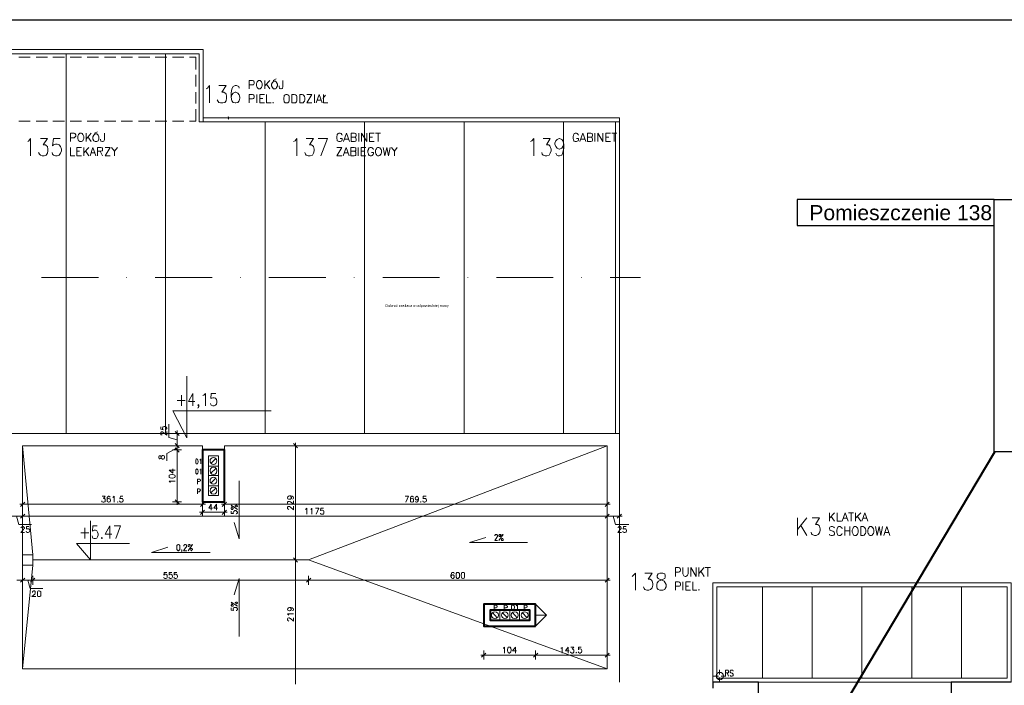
# Model space of a CAD drawing. Header units: millimetres. Extents: x 1 to 17496, y 1 to 30809.
# Tile 97 of 256: x 10120 to 12089, y 14068 to 15398. Entities that reach past the tile are written whole.
import ezdxf

# ---------------------------------------------------------------- set-up
doc = ezdxf.new("R2010")
doc.units = ezdxf.units.MM
for name, color, linetype, lineweight in [('0_Przyz_centrale pielegniarskie', 1, 'Continuous', 40), ('2DE_PLS_PNN', 7, 'Continuous', 35), ('CP_TEXTNORM', 53, 'Continuous', 15)]:
    doc.layers.add(name, color=color, linetype=linetype, lineweight=lineweight)
doc.layers.add('Opisy', color=255, linetype='Continuous')
doc.layers.add('PDF _Geometria', color=7, linetype='Continuous')
doc.styles.add('CP_DESC', font='arial.ttf')

msp = doc.modelspace()

# ---------------------------------------------------------------- linework, layer by layer
at = {"lineweight": -3}
msp.add_lwpolyline([(12069.2, 15038.7), (13415.8, 15038.7), (13415.8, 14534.6), (12069.2, 14534.6)], close=True, dxfattribs=at)
at = {"layer": '0_Przyz_centrale pielegniarskie'}
msp.add_lwpolyline([(11452.1, 13495.6), (12070.2, 14534.5)], dxfattribs=at)
at = {"layer": '2DE_PLS_PNN', "lineweight": -3}
msp.add_lwpolyline([(12069.2, 15038.7), (11675.1, 15038.7), (11675.1, 14986.7), (12069.2, 14986.7)], close=True, dxfattribs=at)
at = {"layer": 'Opisy', "lineweight": 18}
for points in [[(10493.4, 15259.8), (10496, 15261.5), (10500.2, 15266.6), (10500.2, 15232)], [(10518.7, 15266.6), (10533, 15266.6), (10524.6, 15253.1), (10528.8, 15253.1), (10531.3, 15251.4), (10533, 15249.7), (10533.9, 15244.7), (10533.9, 15241.3), (10533, 15236.2), (10530.5, 15232.9), (10526.3, 15232), (10522.1, 15232), (10518.7, 15232.9), (10517, 15234.6), (10515.3, 15237.9)], [(10559.1, 15261.5), (10558.3, 15264.9), (10554.1, 15266.6), (10551.5, 15266.6), (10547.3, 15264.9), (10544.8, 15259.8), (10543.1, 15251.4), (10543.1, 15243), (10544.8, 15236.2), (10547.3, 15232.9), (10551.5, 15232), (10552.4, 15232), (10556.6, 15232.9), (10559.1, 15236.2), (10560.8, 15241.3), (10560.8, 15243), (10559.1, 15248), (10556.6, 15251.4), (10552.4, 15253.1), (10551.5, 15253.1), (10547.3, 15251.4), (10544.8, 15248), (10543.1, 15243)], [(10579.3, 15259.8), (10579.3, 15276.7), (10586.1, 15276.7), (10587.8, 15275.8), (10588.6, 15275), (10589.4, 15273.3), (10589.4, 15270.8), (10588.6, 15269.1), (10587.8, 15268.2), (10579.3, 15268.2)], [(10610.5, 15276.7), (10610.5, 15259.8)], [(10620.6, 15276.7), (10610.5, 15265.7)], [(10613.9, 15269.1), (10620.6, 15259.8)], [(10646.7, 15276.7), (10646.7, 15264), (10645.9, 15261.5), (10645, 15260.7), (10643.3, 15259.8), (10642.5, 15259.8), (10640.8, 15260.7), (10640, 15261.5), (10639.1, 15264), (10639.1, 15265.7)], [(10579.3, 15232), (10579.3, 15248.9), (10586.1, 15248.9), (10587.8, 15248), (10588.6, 15247.2), (10589.4, 15245.5), (10589.4, 15243), (10588.6, 15241.3), (10587.8, 15240.5), (10586.1, 15239.6), (10579.3, 15239.6)], [(10594.5, 15248.9), (10594.5, 15232)], [(10609.7, 15232), (10600.4, 15232), (10600.4, 15248.9), (10609.7, 15248.9)], [(10613.9, 15248.9), (10613.9, 15232), (10623.1, 15232)], [(10704.8, 15232), (10694.7, 15232), (10704.8, 15248.9), (10694.7, 15248.9)], [(10709.9, 15248.9), (10709.9, 15232)], [(10713.2, 15232), (10719.1, 15248.9), (10725, 15232)], [(10726.7, 15240.5), (10731.8, 15247.2)], [(10727.6, 15248.9), (10727.6, 15232), (10736.8, 15232)], [(10600.4, 15240.5), (10606.3, 15240.5)], [(10715.8, 15237.1), (10722.5, 15237.1)], [(10222.2, 15154.5), (10222.2, 15171.4), (10229, 15171.4), (10230.7, 15170.6), (10231.5, 15169.7), (10232.3, 15168), (10232.3, 15165.5), (10231.5, 15163.8), (10230.7, 15163), (10229, 15162.1), (10222.2, 15162.1)], [(10253.4, 15171.4), (10253.4, 15154.5)], [(10263.5, 15171.4), (10253.4, 15159.6)], [(10256.8, 15163.8), (10263.5, 15154.5)], [(10270.2, 15171.4), (10276.1, 15173.9)], [(10289.6, 15171.4), (10289.6, 15157.9), (10288.8, 15155.4), (10287.9, 15155.4), (10286.2, 15154.5), (10285.4, 15154.5), (10283.7, 15155.4), (10282.9, 15155.4), (10282, 15157.9), (10282, 15159.6)], [(10765.5, 15167.2), (10764.6, 15168.9), (10762.9, 15170.6), (10761.3, 15171.4), (10758.7, 15171.4), (10757, 15170.6), (10755.4, 15168.9), (10755.4, 15167.2), (10754.5, 15164.7), (10754.5, 15160.4), (10755.4, 15157.9), (10755.4, 15156.2), (10757, 15155.4), (10758.7, 15154.5), (10761.3, 15154.5), (10762.9, 15155.4), (10764.6, 15156.2), (10765.5, 15157.9), (10765.5, 15160.4), (10761.3, 15160.4)], [(10768, 15154.5), (10773.9, 15171.4), (10779.8, 15154.5)], [(10789.9, 15163), (10792.4, 15162.1), (10792.4, 15161.3), (10793.3, 15159.6), (10793.3, 15157.1), (10792.4, 15155.4), (10789.9, 15154.5), (10783.2, 15154.5), (10783.2, 15171.4), (10789.9, 15171.4), (10792.4, 15170.6), (10792.4, 15169.7), (10793.3, 15168), (10793.3, 15166.3), (10792.4, 15164.7), (10792.4, 15163.8), (10789.9, 15163), (10783.2, 15163)], [(10798.3, 15171.4), (10798.3, 15154.5)], [(10804.2, 15154.5), (10804.2, 15171.4), (10814.3, 15154.5), (10814.3, 15171.4)], [(10829.5, 15154.5), (10820.2, 15154.5), (10820.2, 15171.4), (10829.5, 15171.4)], [(10820.2, 15163), (10826.1, 15163)], [(10832, 15171.4), (10842.1, 15171.4)], [(10837.1, 15171.4), (10837.1, 15154.5)], [(11238, 15167.2), (11237.1, 15168.9), (11235.4, 15170.6), (11233.7, 15171.4), (11231.2, 15171.4), (11229.5, 15170.6), (11228.7, 15168.9), (11227.8, 15167.2), (11227, 15164.7), (11227, 15160.4), (11227.8, 15157.9), (11228.7, 15156.2), (11229.5, 15155.4), (11231.2, 15154.5), (11233.7, 15154.5), (11235.4, 15155.4), (11237.1, 15156.2), (11238, 15157.9), (11238, 15160.4), (11233.7, 15160.4)], [(11240.5, 15154.5), (11246.4, 15171.4), (11252.3, 15154.5)], [(11262.4, 15163), (11264.9, 15162.1), (11264.9, 15161.3), (11265.7, 15159.6), (11265.7, 15157.1), (11264.9, 15155.4), (11262.4, 15154.5), (11255.6, 15154.5), (11255.6, 15171.4), (11262.4, 15171.4), (11264.9, 15170.6), (11264.9, 15169.7), (11265.7, 15168), (11265.7, 15166.3), (11264.9, 15164.7), (11264.9, 15163.8), (11262.4, 15163), (11255.6, 15163)], [(11270.8, 15171.4), (11270.8, 15154.5)], [(11276.7, 15154.5), (11276.7, 15171.4), (11286.8, 15154.5), (11286.8, 15171.4)], [(11302, 15154.5), (11292.7, 15154.5), (11292.7, 15171.4), (11302, 15171.4)], [(11292.7, 15163), (11298.6, 15163)], [(11304.5, 15171.4), (11314.6, 15171.4)], [(11309.5, 15171.4), (11309.5, 15154.5)], [(10136.3, 15154.5), (10138.8, 15156.2), (10142.2, 15160.4), (10142.2, 15125.9)], [(10161.6, 15160.4), (10175.9, 15160.4), (10167.5, 15147.8), (10171.7, 15147.8), (10174.2, 15146.1), (10175.9, 15144.4), (10176.7, 15139.4), (10176.7, 15136), (10175.9, 15131), (10173.4, 15127.6), (10169.2, 15125.9), (10165, 15125.9), (10161.6, 15127.6), (10159.9, 15129.3), (10158.2, 15132.6)], [(10201.2, 15160.4), (10187.7, 15160.4), (10186, 15146.1), (10187.7, 15147.8), (10191.9, 15149.5), (10195.3, 15149.5), (10199.5, 15147.8), (10202, 15144.4), (10203.7, 15139.4), (10203.7, 15136), (10202, 15131), (10199.5, 15127.6), (10195.3, 15125.9), (10191.9, 15125.9), (10187.7, 15127.6), (10186, 15129.3), (10185.2, 15132.6)], [(10222.2, 15142.8), (10222.2, 15125.9), (10230.7, 15125.9)], [(10244.1, 15125.9), (10234.9, 15125.9), (10234.9, 15142.8), (10244.1, 15142.8)], [(10248.3, 15142.8), (10248.3, 15125.9)], [(10258.4, 15142.8), (10248.3, 15131.8)], [(10261, 15125.9), (10266.9, 15142.8), (10272.8, 15125.9)], [(10276.1, 15125.9), (10276.1, 15142.8), (10282.9, 15142.8), (10285.4, 15141.9), (10286.2, 15141.1), (10286.2, 15136.9), (10285.4, 15136), (10282.9, 15135.2), (10276.1, 15135.2)], [(10301.4, 15125.9), (10291.3, 15125.9), (10301.4, 15142.8), (10291.3, 15142.8)], [(10303.9, 15142.8), (10309.8, 15135.2), (10309.8, 15125.9)], [(10315.7, 15142.8), (10309.8, 15135.2)], [(10667.8, 15154.5), (10671.1, 15156.2), (10674.5, 15160.4), (10674.5, 15125.9)], [(10693, 15160.4), (10708.2, 15160.4), (10699.8, 15147.8), (10704, 15147.8), (10706.5, 15146.1), (10708.2, 15144.4), (10709, 15139.4), (10709, 15136), (10708.2, 15131), (10705.7, 15127.6), (10701.5, 15125.9), (10697.2, 15125.9), (10693, 15127.6), (10692.2, 15129.3), (10690.5, 15132.6)], [(10722.5, 15125.9), (10736, 15160.4), (10717.5, 15160.4)], [(10764.6, 15125.9), (10754.5, 15125.9), (10764.6, 15142.8), (10754.5, 15142.8)], [(10767.1, 15125.9), (10773, 15142.8), (10778.9, 15125.9)], [(10770.5, 15159.6), (10777.3, 15159.6)], [(10789, 15135.2), (10791.6, 15134.3), (10792.4, 15133.5), (10792.4, 15127.6), (10791.6, 15126.8), (10789, 15125.9), (10782.3, 15125.9), (10782.3, 15142.8), (10789, 15142.8), (10791.6, 15141.9), (10792.4, 15141.1), (10792.4, 15136.9), (10791.6, 15136), (10789, 15135.2), (10782.3, 15135.2)], [(10797.5, 15142.8), (10797.5, 15125.9)], [(10812.6, 15125.9), (10803.4, 15125.9), (10803.4, 15142.8), (10812.6, 15142.8)], [(10827.8, 15138.5), (10826.9, 15140.2), (10825.3, 15141.9), (10823.6, 15142.8), (10821.1, 15142.8), (10819.4, 15141.9), (10817.7, 15140.2), (10817.7, 15138.5), (10816.8, 15136.9), (10816.8, 15132.6), (10817.7, 15130.1), (10817.7, 15128.4), (10819.4, 15126.8), (10821.1, 15125.9), (10823.6, 15125.9), (10825.3, 15126.8), (10826.9, 15128.4), (10827.8, 15130.1), (10827.8, 15132.6), (10823.6, 15132.6)], [(10847.2, 15142.8), (10850.5, 15125.9), (10854.7, 15142.8), (10858.1, 15125.9), (10861.5, 15142.8)], [(10864, 15142.8), (10869.9, 15135.2), (10869.9, 15125.9)], [(10875, 15142.8), (10869.9, 15135.2)], [(11141.9, 15154.5), (11144.5, 15156.2), (11148.7, 15160.4), (11148.7, 15125.9)], [(11167.2, 15160.4), (11181.5, 15160.4), (11173.9, 15147.8), (11178.2, 15147.8), (11180.7, 15146.1), (11181.5, 15144.4), (11183.2, 15139.4), (11183.2, 15136), (11181.5, 15131), (11179, 15127.6), (11174.8, 15125.9), (11171.4, 15125.9), (11167.2, 15127.6), (11165.5, 15129.3), (11164.7, 15132.6)], [(11208.5, 15149.5), (11206.8, 15144.4), (11204.3, 15141.1), (11200.1, 15139.4), (11199.2, 15139.4), (11195, 15141.1), (11192.5, 15144.4), (11190.8, 15149.5), (11190.8, 15151.2), (11192.5, 15156.2), (11195, 15158.8), (11199.2, 15160.4), (11200.1, 15160.4), (11204.3, 15158.8), (11206.8, 15156.2), (11208.5, 15149.5), (11208.5, 15141.1), (11206.8, 15132.6), (11204.3, 15127.6), (11200.1, 15125.9), (11197.5, 15125.9), (11194.2, 15127.6), (11192.5, 15131)], [(11243, 15159.6), (11249.7, 15159.6)], [(10234.9, 15135.2), (10239.9, 15135.2)], [(10251.7, 15136), (10258.4, 15125.9)], [(10263.5, 15131.8), (10271.1, 15131.8)], [(10281.2, 15135.2), (10286.2, 15125.9)], [(10769.7, 15131.8), (10776.4, 15131.8)], [(10803.4, 15135.2), (10809.3, 15135.2)], [(11675.9, 14402.4), (11675.9, 14367.1)], [(11694.4, 14402.4), (11675.9, 14378.9)], [(11705.4, 14402.4), (11719.7, 14402.4), (11712.1, 14389), (11715.5, 14389), (11718.9, 14387.3), (11719.7, 14385.6), (11721.4, 14380.5), (11721.4, 14377.2), (11719.7, 14372.1), (11717.2, 14368.8), (11713, 14367.1), (11709.6, 14367.1), (11705.4, 14368.8), (11703.7, 14370.4), (11702.9, 14373.8)], [(11739.9, 14412.5), (11739.9, 14395.7)], [(11750, 14412.5), (11739.9, 14401.6)], [(11743.3, 14405), (11750, 14395.7)], [(11755.1, 14412.5), (11755.1, 14395.7), (11763.5, 14395.7)], [(11765.2, 14395.7), (11771.1, 14412.5), (11777, 14395.7)], [(11766.9, 14401.6), (11774.4, 14401.6)], [(11777.8, 14412.5), (11787.9, 14412.5)], [(11782.9, 14412.5), (11782.9, 14395.7)], [(11792.1, 14412.5), (11792.1, 14395.7)], [(11802.2, 14412.5), (11792.1, 14401.6)], [(11795.5, 14405), (11802.2, 14395.7)], [(11804.8, 14395.7), (11810.7, 14412.5), (11816.6, 14395.7)], [(11807.3, 14401.6), (11814, 14401.6)], [(11682.6, 14387.3), (11694.4, 14367.1)], [(11750, 14382.2), (11748.3, 14383.9), (11745.8, 14384.8), (11743.3, 14384.8), (11740.8, 14383.9), (11739.9, 14382.2), (11739.9, 14380.5), (11740.8, 14378.9), (11740.8, 14378), (11742.4, 14377.2), (11746.7, 14375.5), (11748.3, 14374.6), (11749.2, 14373.8), (11750, 14372.1), (11750, 14369.6), (11748.3, 14367.9), (11745.8, 14367.1), (11743.3, 14367.1), (11740.8, 14367.9), (11739.9, 14369.6)], [(11765.2, 14380.5), (11764.3, 14382.2), (11762.7, 14383.9), (11761.8, 14384.8), (11758.4, 14384.8), (11756.8, 14383.9), (11755.9, 14382.2), (11755.1, 14380.5), (11754.2, 14378), (11754.2, 14373.8), (11755.1, 14371.3), (11755.9, 14369.6), (11756.8, 14367.9), (11758.4, 14367.1), (11761.8, 14367.1), (11762.7, 14367.9), (11764.3, 14369.6), (11765.2, 14371.3)], [(11770.2, 14384.8), (11770.2, 14367.1)], [(11770.2, 14376.3), (11780.3, 14376.3)], [(11780.3, 14384.8), (11780.3, 14367.1)], [(11831.7, 14384.8), (11835.1, 14367.1), (11839.3, 14384.8), (11842.7, 14367.1), (11846, 14384.8)], [(11848.6, 14367.1), (11854.5, 14384.8), (11860.4, 14367.1)], [(11850.2, 14373), (11857.8, 14373)], [(11431.7, 14285.4), (11431.7, 14303.1), (11437.6, 14303.1), (11440.1, 14302.2), (11440.9, 14301.4), (11441.8, 14299.7), (11441.8, 14297.2), (11440.9, 14295.5), (11440.1, 14294.6), (11437.6, 14293.8), (11431.7, 14293.8)], [(11446.8, 14303.1), (11446.8, 14290.4), (11447.7, 14287.9), (11448.5, 14286.2), (11451, 14285.4), (11452.7, 14285.4), (11454.4, 14286.2), (11456.1, 14287.9), (11456.9, 14290.4), (11456.9, 14303.1)], [(11462.8, 14285.4), (11462.8, 14303.1), (11472.9, 14285.4), (11472.9, 14303.1)], [(11478.8, 14303.1), (11478.8, 14285.4)], [(11488.9, 14303.1), (11478.8, 14291.3)], [(11491.5, 14303.1), (11501.6, 14303.1)], [(11496.5, 14303.1), (11496.5, 14285.4)], [(11344.9, 14285.4), (11347.4, 14287.1), (11351.7, 14292.1), (11351.7, 14257.6)], [(11370.2, 14292.1), (11385.3, 14292.1), (11376.9, 14279.5), (11381.1, 14279.5), (11383.7, 14277.8), (11385.3, 14276.1), (11386.2, 14271.1), (11386.2, 14267.7), (11385.3, 14262.6), (11382, 14259.3), (11378.6, 14257.6), (11374.4, 14257.6), (11370.2, 14259.3), (11369.3, 14260.9), (11367.7, 14264.3)], [(11482.2, 14295.5), (11488.9, 14285.4)], [(11431.7, 14257.6), (11431.7, 14274.4), (11437.6, 14274.4), (11440.1, 14273.6), (11440.9, 14272.7), (11441.8, 14271.1), (11441.8, 14268.5), (11440.9, 14266.8), (11440.1, 14266), (11431.7, 14266)], [(11446.8, 14274.4), (11446.8, 14257.6)], [(11462, 14257.6), (11452.7, 14257.6), (11452.7, 14274.4), (11462, 14274.4)], [(11452.7, 14266), (11457.8, 14266)], [(11466.2, 14274.4), (11466.2, 14257.6), (11474.6, 14257.6)]]:
    msp.add_lwpolyline(points, dxfattribs=at)
for points in [[(10597.9, 15276.7), (10597, 15275.8), (10595.3, 15274.1), (10594.5, 15272.5), (10593.7, 15269.9), (10593.7, 15266.6), (10594.5, 15264), (10595.3, 15262.4), (10597, 15260.7), (10597.9, 15259.8), (10601.2, 15259.8), (10602.1, 15260.7), (10603.8, 15262.4), (10604.6, 15264), (10605.4, 15266.6), (10605.4, 15269.9), (10604.6, 15272.5), (10603.8, 15274.1), (10602.1, 15275.8), (10601.2, 15276.7)], [(10628.2, 15275), (10627.3, 15274.1), (10625.7, 15272.5), (10624, 15269.1), (10624, 15265.7), (10625.7, 15262.4), (10627.3, 15260.7), (10628.2, 15259.8), (10631.6, 15259.8), (10633.2, 15260.7), (10634.1, 15262.4), (10635.8, 15265.7), (10635.8, 15269.1), (10634.1, 15272.5), (10633.2, 15274.1), (10631.6, 15275)], [(10652.6, 15248.9), (10650.9, 15248), (10649.2, 15246.4), (10649.2, 15244.7), (10648.4, 15242.1), (10648.4, 15237.9), (10649.2, 15235.4), (10649.2, 15233.7), (10650.9, 15232), (10656.8, 15232), (10658.5, 15233.7), (10659.3, 15235.4), (10659.3, 15244.7), (10658.5, 15246.4), (10656.8, 15248), (10655.1, 15248.9)], [(10664.4, 15232), (10664.4, 15248.9), (10669.5, 15248.9), (10672, 15248), (10673.7, 15246.4), (10674.5, 15244.7), (10674.5, 15235.4), (10673.7, 15233.7), (10672, 15232)], [(10680.4, 15232), (10680.4, 15248.9), (10685.5, 15248.9), (10687.1, 15248), (10688.8, 15246.4), (10689.7, 15244.7), (10690.5, 15242.1), (10690.5, 15237.9), (10689.7, 15235.4), (10688.8, 15233.7), (10687.1, 15232)], [(10627.3, 15232.9), (10626.5, 15232), (10628.2, 15232)], [(10240.8, 15171.4), (10239.9, 15170.6), (10238.2, 15168.9), (10237.4, 15167.2), (10236.5, 15164.7), (10236.5, 15160.4), (10237.4, 15157.9), (10238.2, 15156.2), (10239.9, 15155.4), (10240.8, 15154.5), (10244.1, 15154.5), (10245, 15155.4), (10246.7, 15156.2), (10247.5, 15157.9), (10248.3, 15160.4), (10248.3, 15164.7), (10247.5, 15167.2), (10246.7, 15168.9), (10245, 15170.6), (10244.1, 15171.4)], [(10271.1, 15169.7), (10270.2, 15168.9), (10268.6, 15167.2), (10266.9, 15163.8), (10266.9, 15159.6), (10268.6, 15156.2), (10270.2, 15155.4), (10271.1, 15154.5), (10274.4, 15154.5), (10276.1, 15155.4), (10277, 15156.2), (10278.7, 15159.6), (10278.7, 15163.8), (10277, 15167.2), (10276.1, 15168.9), (10274.4, 15169.7)], [(10836.2, 15142.8), (10834.5, 15141.9), (10833.7, 15140.2), (10832.8, 15138.5), (10832, 15136.9), (10832, 15132.6), (10832.8, 15130.1), (10833.7, 15128.4), (10834.5, 15126.8), (10836.2, 15125.9), (10838.7, 15125.9), (10840.4, 15126.8), (10842.1, 15128.4), (10842.9, 15130.1), (10843.8, 15132.6), (10843.8, 15136.9), (10842.9, 15138.5), (10842.1, 15140.2), (10840.4, 15141.9), (10838.7, 15142.8)], [(11789.6, 14384.8), (11787.9, 14383.9), (11787.1, 14382.2), (11786.2, 14380.5), (11785.4, 14378), (11785.4, 14373.8), (11786.2, 14371.3), (11787.1, 14369.6), (11787.9, 14367.9), (11789.6, 14367.1), (11793, 14367.1), (11793.8, 14367.9), (11795.5, 14369.6), (11796.3, 14371.3), (11797.2, 14373.8), (11797.2, 14378), (11796.3, 14380.5), (11795.5, 14382.2), (11793.8, 14383.9), (11793, 14384.8)], [(11802.2, 14367.1), (11802.2, 14384.8), (11807.3, 14384.8), (11809, 14383.9), (11810.7, 14382.2), (11811.5, 14380.5), (11812.3, 14378), (11812.3, 14373.8), (11811.5, 14371.3), (11810.7, 14369.6), (11809, 14367.9), (11807.3, 14367.1)], [(11820.8, 14384.8), (11819.1, 14383.9), (11818.2, 14382.2), (11817.4, 14380.5), (11816.6, 14378), (11816.6, 14373.8), (11817.4, 14371.3), (11818.2, 14369.6), (11819.1, 14367.9), (11820.8, 14367.1), (11824.1, 14367.1), (11825, 14367.9), (11826.7, 14369.6), (11827.5, 14371.3), (11828.4, 14373.8), (11828.4, 14378), (11827.5, 14380.5), (11826.7, 14382.2), (11825, 14383.9), (11824.1, 14384.8)], [(11400.5, 14292.1), (11397.1, 14290.4), (11395.4, 14287.1), (11395.4, 14283.7), (11397.1, 14281.2), (11399.7, 14279.5), (11404.7, 14277.8), (11408.9, 14276.1), (11411.4, 14272.7), (11413.1, 14269.4), (11413.1, 14264.3), (11411.4, 14260.9), (11410.6, 14259.3), (11406.4, 14257.6), (11400.5, 14257.6), (11397.1, 14259.3), (11395.4, 14260.9), (11394.6, 14264.3), (11394.6, 14269.4), (11395.4, 14272.7), (11398, 14276.1), (11402.2, 14277.8), (11407.2, 14279.5), (11410.6, 14281.2), (11411.4, 14283.7), (11411.4, 14287.1), (11410.6, 14290.4), (11406.4, 14292.1)], [(11478.8, 14259.3), (11478.8, 14257.6), (11479.7, 14258.4)]]:
    msp.add_lwpolyline(points, close=True, dxfattribs=at)
at = {"layer": 'PDF _Geometria'}
msp.add_lwpolyline([(1887, 15398.1), (14038.1, 15398.1), (14038.1, 11395.3), (1887, 11395.3)], close=True, dxfattribs=at)
at = {"layer": 'PDF _Geometria', "lineweight": 18}
for points in [[(10487.5, 15201.7), (11319.6, 15201.7), (11319.6, 14570.9), (11319.6, 15194.1), (10479.1, 15194.1), (10479.1, 15329.7), (9747.2, 15329.7), (9747.2, 15194.1), (8708.8, 15194.1), (8708.8, 14570.9), (8708.8, 15201.7), (9739.6, 15201.7)], [(9739.6, 15195), (9739.6, 15338.2), (10487.5, 15338.2), (10487.5, 15195)], [(10118.6, 15323), (10141.4, 15323)], [(10153.2, 15323), (10175.9, 15323)], [(10186.9, 15323), (10209.6, 15323)], [(10213, 15329.7), (10213, 14570.9)], [(10221.4, 15323), (10244.1, 15323)], [(10255.1, 15323), (10277.8, 15323)], [(10289.6, 15323), (10312.3, 15323)], [(10323.3, 15323), (10346, 15323)], [(10357.8, 15323), (10380.6, 15323)], [(10391.5, 15323), (10414.3, 15323)], [(10411.7, 15329.7), (10411.7, 14570.9)], [(10426, 15323), (10448.8, 15323)], [(10459.7, 15323), (10472.4, 15323), (10472.4, 15298.6)], [(10472.4, 15287.6), (10472.4, 15264.9)], [(10627.3, 15276.7), (10633.2, 15280)], [(10472.4, 15253.1), (10472.4, 15230.3)], [(10472.4, 15219.4), (10472.4, 15195), (10459.7, 15195)], [(10538.1, 15203.4), (10538.1, 15202.6), (10537.2, 15203.4), (10538.1, 15204.2), (10538.1, 15200), (10537.2, 15199.2)], [(10118.6, 15195), (10141.4, 15195)], [(10153.2, 15195), (10175.9, 15195)], [(10186.9, 15195), (10209.6, 15195)], [(10221.4, 15195), (10244.1, 15195)], [(10255.1, 15195), (10277.8, 15195)], [(10289.6, 15195), (10312.3, 15195)], [(10323.3, 15195), (10346, 15195)], [(10357.8, 15195), (10380.6, 15195)], [(10391.5, 15195), (10414.3, 15195)], [(10426, 15195), (10448.8, 15195)], [(10611.3, 15194.1), (10611.3, 14570.9)], [(10810.1, 15194.1), (10810.1, 14570.9)], [(11008.9, 15194.1), (11008.9, 14570.9)], [(11207.6, 15194.1), (11207.6, 14570.9)], [(11312.1, 14570.9), (11312.1, 15194.1)], [(10277.8, 14882.5), (10164.1, 14882.5)], [(10334.2, 14882.5), (10334.2, 14883.4)], [(10505.2, 14882.5), (10391.5, 14882.5)], [(10561.6, 14882.5), (10561.6, 14883.4)], [(10732.6, 14882.5), (10618.9, 14882.5)], [(10789, 14882.5), (10789, 14883.4)], [(10960, 14882.5), (10846.3, 14882.5)], [(11016.4, 14882.5), (11016.4, 14883.4)], [(11187.4, 14882.5), (11073.7, 14882.5)], [(11243.8, 14882.5), (11243.8, 14883.4)], [(11361.8, 14882.5), (11301.1, 14882.5)], [(10623.1, 14616.4), (10426.9, 14616.4), (10454.7, 14562.5), (10454.7, 14685.4)], [(10466.5, 14626.5), (10466.5, 14650.9), (10458.1, 14634.9), (10470.7, 14634.9)], [(10486.7, 14646.7), (10488.4, 14647.5), (10491.7, 14650.9), (10491.7, 14626.5)], [(10512.8, 14650.9), (10503.5, 14650.9), (10502.7, 14640.8), (10503.5, 14641.6), (10506.9, 14642.5), (10509.4, 14642.5), (10512, 14641.6), (10513.6, 14639.1), (10514.5, 14635.7), (10514.5, 14633.2), (10513.6, 14629.8), (10512, 14627.3), (10509.4, 14626.5), (10506.9, 14626.5), (10503.5, 14627.3), (10502.7, 14629), (10501.8, 14630.7)], [(10435.3, 14636.6), (10451.3, 14636.6)], [(10443.7, 14647.5), (10443.7, 14626.5)], [(10478.3, 14627.3), (10477.4, 14626.5), (10476.6, 14627.3), (10477.4, 14629), (10478.3, 14627.3), (10478.3, 14624.8), (10477.4, 14623.1), (10476.6, 14621.4)], [(10402.5, 14584.4), (10402.5, 14579.3), (10407.5, 14578.5), (10406.7, 14579.3), (10405.8, 14580.2), (10405.8, 14581.8), (10406.7, 14583.5), (10407.5, 14584.4), (10409.2, 14585.2), (10410.9, 14585.2), (10412.6, 14584.4), (10413.4, 14583.5), (10414.3, 14581.8), (10414.3, 14580.2), (10413.4, 14579.3), (10412.6, 14578.5), (10411.7, 14577.6)], [(10405, 14568.4), (10403.3, 14568.4), (10402.5, 14569.2), (10402.5, 14573.4), (10403.3, 14573.4), (10404.1, 14574.3), (10405.8, 14574.3), (10406.7, 14573.4), (10408.4, 14572.6), (10414.3, 14567.5), (10414.3, 14575.1)], [(10435.3, 14576.8), (10435.3, 14565), (10435.3, 14552.4), (10435.3, 14540.6), (10435.3, 14552.4), (10435.3, 14558.3), (10418.5, 14563.3), (10418.5, 14589.4)], [(10439.5, 14566.7), (10431.1, 14575.1)], [(8708.8, 14074), (8708.8, 14570.9), (11319.6, 14570.9), (11319.6, 14074)], [(10443.7, 14570.9), (10426, 14570.9)], [(10672, 14087.4), (10672, 14081.6), (10672, 14069.8), (10672, 14081.6), (10672, 14095), (10672, 14106.8), (10672, 14312.3), (10672, 14324.1), (10672, 14540.6), (10672, 14552.4)], [(10146.4, 14308.1), (10126.2, 14100.9), (10126.2, 14546.5), (10485.8, 14546.5), (10485.8, 14538)], [(10529.6, 14538), (10529.6, 14546.5), (11295.2, 14546.5), (11295.2, 14100.9), (10126.2, 14100.9)], [(10126.2, 14546.5), (10146.4, 14328.3)], [(10435.3, 14542.3), (10414.3, 14531.3), (10414.3, 14516.1)], [(10435.3, 14538), (10435.3, 14546.5), (10435.3, 14538)], [(10435.3, 14428.6), (10435.3, 14440.3), (10435.3, 14532.1), (10435.3, 14543.9), (10435.3, 14532.1), (10435.3, 14526.2)], [(10680.4, 14546.5), (10662.7, 14546.5)], [(10676.2, 14542.3), (10667.8, 14550.7)], [(11295.2, 14546.5), (10698.1, 14318.2), (11295.2, 14100.9)], [(10480.8, 14517.8), (10481.6, 14518.7), (10482.5, 14520.4), (10482.5, 14510.2)], [(10502.7, 14511.1), (10512.8, 14521.2)], [(10431.1, 14497.6), (10419.3, 14497.6), (10426.9, 14491.7), (10426.9, 14500.1)], [(10480.8, 14498.5), (10481.6, 14498.5), (10482.5, 14500.1), (10482.5, 14490)], [(10502.7, 14491.7), (10512.8, 14501)], [(10421, 14473.2), (10421, 14474), (10419.3, 14475.7), (10431.1, 14475.7)], [(10475.7, 14469.8), (10475.7, 14479.9), (10480.8, 14479.9), (10480.8, 14479.1), (10481.6, 14478.2), (10481.6, 14476.6), (10480.8, 14475.7), (10479.1, 14474.9), (10475.7, 14474.9)], [(10502.7, 14471.5), (10512.8, 14481.6)], [(10559.1, 14476.6), (10559.1, 14360.3), (10549, 14393.2)], [(10475.7, 14450.4), (10475.7, 14460.6), (10479.1, 14460.6), (10480.8, 14459.7), (10481.6, 14458), (10481.6, 14457.2), (10480.8, 14456.3), (10480.8, 14455.5), (10479.1, 14454.7), (10475.7, 14454.7)], [(10502.7, 14452.1), (10512.8, 14461.4)], [(10130.4, 14433.6), (10122, 14425.2)], [(10126.2, 14438.7), (10126.2, 14421)], [(10285.4, 14445.4), (10291.3, 14445.4), (10287.9, 14441.2), (10289.6, 14441.2), (10290.4, 14440.3), (10291.3, 14439.5), (10291.3, 14435.3), (10290.4, 14434.4), (10288.8, 14433.6), (10287.1, 14433.6), (10285.4, 14434.4), (10284.6, 14434.4), (10284.6, 14436.1)], [(10301.4, 14443.7), (10300.6, 14444.6), (10298.9, 14445.4), (10298, 14445.4), (10296.3, 14444.6), (10295.5, 14442.9), (10295.5, 14435.3), (10296.3, 14434.4), (10298, 14433.6), (10298.9, 14433.6), (10300.6, 14434.4), (10301.4, 14435.3), (10302.2, 14437), (10302.2, 14437.8), (10301.4, 14439.5), (10300.6, 14440.3), (10298.9, 14441.2), (10298, 14441.2), (10296.3, 14440.3), (10295.5, 14439.5), (10295.5, 14437.8)], [(10306.5, 14442.9), (10307.3, 14443.7), (10309, 14445.4), (10309, 14433.6)], [(10326.7, 14445.4), (10321.6, 14445.4), (10320.8, 14440.3), (10321.6, 14441.2), (10325.8, 14441.2), (10326.7, 14439.5), (10327.5, 14437.8), (10327.5, 14437), (10326.7, 14435.3), (10325.8, 14434.4), (10324.1, 14433.6), (10322.5, 14433.6), (10321.6, 14434.4), (10320.8, 14434.4), (10319.9, 14436.1)], [(10426, 14434.4), (10443.7, 14434.4)], [(10431.1, 14438.7), (10439.5, 14430.2)], [(10481.6, 14425.2), (10490.1, 14433.6)], [(10485.8, 14421), (10485.8, 14438.7)], [(10533.9, 14433.6), (10525.4, 14425.2)], [(10529.6, 14438.7), (10529.6, 14421)], [(10660.2, 14446.2), (10661.9, 14445.4), (10662.7, 14444.6), (10663.6, 14442.9), (10663.6, 14442), (10662.7, 14440.3), (10661.9, 14439.5), (10657.7, 14439.5), (10656.8, 14440.3), (10656, 14442), (10656, 14442.9), (10656.8, 14444.6), (10657.7, 14445.4), (10660.2, 14446.2), (10662.7, 14446.2), (10665.2, 14445.4), (10666.9, 14444.6), (10667.8, 14442.9), (10667.8, 14442), (10666.9, 14440.3), (10666.1, 14439.5)], [(10658.5, 14429.4), (10656.8, 14430.2), (10656, 14431.9), (10656, 14433.6), (10656.8, 14434.4), (10656.8, 14435.3), (10660.2, 14435.3), (10661.9, 14434.4), (10667.8, 14429.4), (10667.8, 14436.1)], [(10892.6, 14433.6), (10897.7, 14445.4), (10891, 14445.4)], [(10907.8, 14443.7), (10907, 14444.6), (10905.3, 14445.4), (10904.4, 14445.4), (10902.7, 14444.6), (10901.9, 14442.9), (10901.9, 14435.3), (10902.7, 14434.4), (10904.4, 14433.6), (10905.3, 14433.6), (10907, 14434.4), (10907.8, 14435.3), (10907.8, 14439.5), (10907, 14440.3), (10905.3, 14441.2), (10904.4, 14441.2), (10902.7, 14440.3), (10901.9, 14439.5), (10901.9, 14437.8)], [(10917.9, 14441.2), (10917.1, 14439.5), (10916.2, 14438.7), (10914.5, 14437.8), (10912.9, 14438.7), (10912, 14439.5), (10911.2, 14441.2), (10911.2, 14442), (10912, 14443.7), (10912.9, 14444.6), (10914.5, 14445.4), (10916.2, 14444.6), (10917.1, 14443.7), (10917.9, 14441.2), (10917.9, 14438.7), (10917.1, 14436.1), (10916.2, 14434.4), (10914.5, 14433.6), (10913.7, 14433.6), (10912, 14434.4), (10912, 14435.3)], [(10933.1, 14445.4), (10927.2, 14445.4), (10927.2, 14440.3), (10927.2, 14441.2), (10932.2, 14441.2), (10933.1, 14439.5), (10933.9, 14437.8), (10933.9, 14437), (10933.1, 14435.3), (10932.2, 14434.4), (10930.5, 14433.6), (10928.9, 14433.6), (10927.2, 14434.4), (10926.3, 14436.1)], [(11291, 14425.2), (11299.4, 14433.6)], [(11295.2, 14421), (11295.2, 14438.7)], [(10491.7, 14429.4), (10480, 14429.4), (10132.1, 14429.4), (10120.3, 14429.4)], [(10490.1, 14417.6), (10481.6, 14409.2)], [(10485.8, 14422.7), (10485.8, 14405)], [(10503.5, 14417.6), (10503.5, 14429.4), (10498.5, 14421.8), (10506.1, 14421.8)], [(10513.6, 14417.6), (10513.6, 14429.4), (10508.6, 14421.8), (10516.2, 14421.8)], [(11301.1, 14429.4), (11289.3, 14429.4), (10535.5, 14429.4), (10523.7, 14429.4)], [(10525.4, 14409.2), (10533.9, 14417.6)], [(10529.6, 14405), (10529.6, 14422.7)], [(10543.1, 14421.8), (10544.8, 14422.7), (10545.6, 14422.7), (10546.5, 14421.8), (10547.3, 14421), (10547.3, 14420.1), (10546.5, 14419.3), (10544, 14419.3), (10543.1, 14421), (10543.1, 14421.8), (10544, 14422.7), (10544.8, 14423.5), (10544.8, 14425.2), (10544, 14426.9), (10543.1, 14427.7), (10555.8, 14419.3)], [(10543.1, 14415.9), (10543.1, 14410.9), (10548.2, 14410.9), (10547.3, 14412.5), (10547.3, 14413.4), (10548.2, 14415.1), (10549, 14415.9), (10550.7, 14416.8), (10552.4, 14416.8), (10554.1, 14415.9), (10554.9, 14415.1), (10555.8, 14413.4), (10555.8, 14412.5), (10554.9, 14410.9), (10554.1, 14410.9), (10553.2, 14410)], [(10658.5, 14419.3), (10656.8, 14420.1), (10656, 14421), (10656, 14423.5), (10656.8, 14424.3), (10656.8, 14425.2), (10660.2, 14425.2), (10661.9, 14423.5), (10667.8, 14418.4), (10667.8, 14426)], [(10692.2, 14419.3), (10693, 14420.1), (10694.7, 14421.8), (10694.7, 14410)], [(10702.3, 14419.3), (10704, 14420.1), (10704.8, 14421.8), (10704.8, 14410)], [(10713.2, 14410), (10718.3, 14421.8), (10711.6, 14421.8)], [(10727.6, 14421.8), (10722.5, 14421.8), (10721.7, 14416.8), (10722.5, 14416.8), (10724.2, 14417.6), (10725.9, 14417.6), (10727.6, 14416.8), (10728.4, 14415.9), (10728.4, 14411.7), (10727.6, 14410), (10722.5, 14410), (10721.7, 14410.9), (10721.7, 14411.7)], [(11319.6, 14396.5), (11319.6, 14415.1)], [(8702.9, 14405.8), (8714.6, 14405.8), (8727.3, 14405.8), (8739.1, 14405.8), (9567.8, 14405.8), (9579.6, 14405.8), (9592.2, 14405.8), (9604.9, 14405.8), (10095.1, 14405.8), (10106.8, 14405.8), (10120.3, 14405.8), (10132.1, 14405.8), (11289.3, 14405.8), (11301.1, 14405.8), (11313.8, 14405.8), (11325.5, 14405.8)], [(10113.6, 14405.8), (10118.6, 14389), (10143.9, 14389)], [(10132.1, 14405.8), (10120.3, 14405.8)], [(10340.1, 14351.1), (10234, 14351.1), (10261.8, 14318.2), (10261.8, 14396.5)], [(10535.5, 14413.4), (10523.7, 14413.4), (10491.7, 14413.4), (10480, 14413.4)], [(11301.1, 14405.8), (11289.3, 14405.8)], [(11307, 14405.8), (11312.1, 14389), (11338.2, 14389)], [(11315.4, 14401.6), (11323.9, 14410)], [(10122.8, 14382.2), (10123.7, 14383.9), (10124.5, 14383.9), (10125.4, 14384.8), (10127.1, 14384.8), (10128.7, 14383.9), (10129.6, 14382.2), (10129.6, 14381.4), (10128.7, 14380.5), (10127.9, 14378.9), (10122.8, 14373), (10129.6, 14373)], [(10138.8, 14384.8), (10133.8, 14384.8), (10133.8, 14379.7), (10133.8, 14380.5), (10138.8, 14380.5), (10139.7, 14378.9), (10140.5, 14377.2), (10140.5, 14376.3), (10139.7, 14374.6), (10138.8, 14373.8), (10137.2, 14373), (10135.5, 14373), (10133.8, 14373.8), (10133, 14375.5)], [(10250.9, 14382.2), (10250.9, 14361.2)], [(10275.3, 14386.4), (10266.9, 14386.4), (10266, 14375.5), (10266.9, 14376.3), (10269.4, 14378), (10271.9, 14378), (10274.4, 14376.3), (10276.1, 14373.8), (10277, 14370.4), (10277, 14367.9), (10276.1, 14364.5), (10274.4, 14362), (10271.9, 14361.2), (10269.4, 14361.2), (10266.9, 14362), (10266, 14363.7), (10265.2, 14366.2)], [(10300.6, 14361.2), (10300.6, 14386.4), (10291.3, 14369.6), (10304.8, 14369.6)], [(10312.3, 14361.2), (10321.6, 14386.4), (10309, 14386.4)], [(11317.1, 14382.2), (11317.1, 14383.9), (11318, 14383.9), (11318.8, 14384.8), (11321.3, 14384.8), (11322.2, 14383.9), (11323, 14382.2), (11323, 14381.4), (11322.2, 14380.5), (11321.3, 14378.9), (11316.3, 14373), (11323.9, 14373)], [(11333.1, 14384.8), (11328.1, 14384.8), (11327.2, 14379.7), (11328.1, 14380.5), (11332.3, 14380.5), (11333.1, 14378.9), (11334, 14377.2), (11334, 14376.3), (11333.1, 14374.6), (11332.3, 14373.8), (11330.6, 14373), (11328.9, 14373), (11328.1, 14373.8), (11327.2, 14373.8), (11326.4, 14375.5)], [(10242.4, 14372.1), (10258.4, 14372.1)], [(11136, 14352.8), (11019.8, 14352.8), (11052.7, 14362.9)], [(11070.3, 14366.2), (11070.3, 14367.1), (11071.2, 14367.9), (11071.2, 14368.8), (11075.4, 14368.8), (11075.4, 14367.9), (11076.2, 14367.1), (11076.2, 14365.4), (11075.4, 14364.5), (11074.6, 14362.9), (11070.3, 14357), (11076.2, 14357)], [(11081.3, 14368.8), (11082.1, 14367.9), (11082.1, 14365.4), (11079.6, 14365.4), (11078.8, 14366.2), (11078.8, 14367.1), (11079.6, 14368.8), (11082.1, 14368.8), (11083.8, 14367.9), (11084.7, 14367.9), (11086.4, 14368.8), (11087.2, 14368.8), (11078.8, 14357)], [(10501, 14333.4), (10383.9, 14333.4), (10416.8, 14343.5)], [(10444.6, 14337.6), (10444.6, 14336.7), (10443.7, 14337.6), (10444.6, 14338.4), (10444.6, 14335.1), (10443.7, 14335.1)], [(10448.8, 14346), (10448.8, 14347.7), (10449.6, 14348.5), (10450.5, 14349.4), (10452.2, 14349.4), (10453, 14348.5), (10453.8, 14347.7), (10453.8, 14344.3), (10452.2, 14342.6), (10447.9, 14336.7), (10454.7, 14336.7)], [(10459.7, 14349.4), (10460.6, 14347.7), (10460.6, 14346.9), (10459.7, 14346), (10458.9, 14345.2), (10458.1, 14345.2), (10457.2, 14346), (10457.2, 14348.5), (10458.9, 14349.4), (10459.7, 14349.4), (10460.6, 14348.5), (10461.4, 14347.7), (10463.1, 14347.7), (10464.8, 14348.5), (10465.6, 14349.4), (10457.2, 14336.7)], [(10126.2, 14308.1), (10146.4, 14308.1), (10146.4, 14328.3), (10126.2, 14328.3)], [(10698.1, 14318.2), (10146.4, 14318.2)], [(10672, 14324.1), (10672, 14312.3)], [(10132.1, 14277.8), (10120.3, 14277.8), (10114.4, 14277.8)], [(10122, 14273.6), (10130.4, 14282)], [(10126.2, 14268.5), (10126.2, 14286.2)], [(10146.4, 14277.8), (10126.2, 14277.8), (10146.4, 14277.8)], [(10136.3, 14277.8), (10141.4, 14260.9), (10166.6, 14260.9)], [(11301.1, 14277.8), (11289.3, 14277.8), (10704, 14277.8), (10692.2, 14277.8), (10152.3, 14277.8), (10139.7, 14277.8), (10152.3, 14277.8), (10158.2, 14277.8)], [(10414.3, 14293), (10409.2, 14293), (10408.4, 14287.9), (10409.2, 14288.7), (10410.9, 14289.6), (10412.6, 14289.6), (10414.3, 14288.7), (10415.1, 14287.9), (10415.1, 14282.8), (10414.3, 14282), (10412.6, 14281.2), (10410.9, 14281.2), (10409.2, 14282), (10408.4, 14282.8), (10408.4, 14283.7)], [(10424.4, 14293), (10419.3, 14293), (10419.3, 14287.9), (10419.3, 14288.7), (10421, 14289.6), (10422.7, 14289.6), (10424.4, 14288.7), (10425.2, 14287.9), (10426, 14286.2), (10426, 14284.5), (10425.2, 14282.8), (10424.4, 14282), (10422.7, 14281.2), (10421, 14281.2), (10419.3, 14282), (10419.3, 14282.8), (10418.5, 14283.7)], [(10434.5, 14293), (10429.4, 14293), (10429.4, 14287.9), (10429.4, 14288.7), (10431.1, 14289.6), (10432.8, 14289.6), (10434.5, 14288.7), (10435.3, 14287.9), (10436.2, 14286.2), (10436.2, 14284.5), (10435.3, 14282.8), (10434.5, 14282), (10432.8, 14281.2), (10431.1, 14281.2), (10429.4, 14282), (10429.4, 14282.8), (10428.6, 14283.7)], [(10559.1, 14164.9), (10559.1, 14281.2), (10549, 14248.3)], [(10692.2, 14277.8), (10704, 14277.8)], [(10989.5, 14291.3), (10988.7, 14293), (10984.4, 14293), (10983.6, 14291.3), (10982.8, 14287.9), (10982.8, 14285.4), (10983.6, 14282.8), (10984.4, 14282), (10986.1, 14281.2), (10987, 14281.2), (10987.8, 14282), (10989.5, 14282.8), (10989.5, 14287.1), (10987.8, 14287.9), (10987, 14288.7), (10986.1, 14288.7), (10984.4, 14287.9), (10983.6, 14287.1), (10982.8, 14285.4)], [(11291, 14273.6), (11299.4, 14282)], [(11295.2, 14268.5), (11295.2, 14286.2)], [(10145.6, 14253.4), (10145.6, 14254.2), (10146.4, 14255.1), (10146.4, 14255.9), (10148.1, 14256.7), (10149.8, 14256.7), (10150.6, 14255.9), (10151.5, 14255.1), (10151.5, 14251.7), (10150.6, 14250), (10144.7, 14244.9), (10152.3, 14244.9)], [(11606, 14264.3), (11606, 14081.6)], [(11705.4, 14264.3), (11705.4, 14081.6)], [(11804.8, 14264.3), (11804.8, 14081.6)], [(11904.2, 14264.3), (11904.2, 14081.6)], [(12003.5, 14264.3), (12003.5, 14081.6)], [(10543.1, 14228.1), (10544.8, 14228.9), (10546.5, 14228.9), (10547.3, 14228.1), (10547.3, 14226.4), (10546.5, 14225.6), (10544.8, 14225.6), (10544, 14226.4), (10543.1, 14227.3), (10543.1, 14228.1), (10544, 14228.9), (10544.8, 14230.6), (10544.8, 14231.5), (10544, 14233.2), (10543.1, 14234), (10555.8, 14225.6)], [(10543.1, 14222.2), (10543.1, 14218), (10548.2, 14217.2), (10548.2, 14218), (10547.3, 14218.8), (10547.3, 14220.5), (10548.2, 14222.2), (10549, 14223), (10554.1, 14223), (10554.9, 14222.2), (10555.8, 14220.5), (10555.8, 14218.8), (10554.9, 14218), (10554.1, 14217.2), (10553.2, 14217.2)], [(10660.2, 14223), (10661.9, 14222.2), (10662.7, 14221.4), (10663.6, 14219.7), (10662.7, 14218), (10661.9, 14217.2), (10660.2, 14216.3), (10659.3, 14216.3), (10657.7, 14217.2), (10656.8, 14218), (10656, 14219.7), (10656.8, 14221.4), (10657.7, 14222.2), (10660.2, 14223), (10662.7, 14223), (10665.2, 14222.2), (10666.9, 14221.4), (10667.8, 14219.7), (10667.8, 14218.8), (10666.9, 14217.2), (10666.1, 14217.2)], [(11069.5, 14218), (11069.5, 14228.1), (11072.9, 14228.1), (11074.6, 14227.3), (11074.6, 14226.4), (11075.4, 14225.6), (11075.4, 14224.7), (11074.6, 14223), (11072.9, 14222.2), (11069.5, 14222.2)], [(11088.9, 14218), (11088.9, 14228.1), (11093.1, 14228.1), (11094.8, 14227.3), (11094.8, 14226.4), (11095.6, 14225.6), (11095.6, 14224.7), (11094.8, 14223), (11093.1, 14222.2), (11088.9, 14222.2)], [(11113.3, 14226.4), (11114.1, 14227.3), (11115.8, 14228.9), (11115.8, 14218.8)], [(11129.3, 14218), (11129.3, 14228.1), (11132.7, 14228.1), (11134.4, 14227.3), (11134.4, 14226.4), (11135.2, 14225.6), (11135.2, 14224.7), (11134.4, 14223), (11132.7, 14222.2), (11129.3, 14222.2)], [(11152, 14186), (11173.9, 14207.9), (11152, 14229.8)], [(10658.5, 14207.9), (10657.7, 14208.7), (10656, 14210.4), (10667.8, 14210.4)], [(10658.5, 14196.1), (10656.8, 14196.9), (10656.8, 14197.8), (10656, 14198.6), (10656, 14200.3), (10656.8, 14202), (10658.5, 14202.8), (10659.3, 14202.8), (10660.2, 14202), (10661.9, 14201.2), (10667.8, 14196.1), (10667.8, 14202.8)], [(11075.4, 14202.8), (11066.1, 14212.9)], [(11095.6, 14202.8), (11085.5, 14212.9)], [(11115, 14202.8), (11105.7, 14212.9)], [(11135.2, 14202.8), (11125.1, 14212.9)], [(11173.9, 14207.9), (11152, 14207.9)], [(11087.2, 14142.2), (11088, 14142.2), (11089.7, 14143.9), (11089.7, 14132.1)], [(11111.6, 14132.1), (11111.6, 14143.9), (11105.7, 14136.3), (11114.1, 14136.3)], [(11202.6, 14142.2), (11204.3, 14142.2), (11205.1, 14143.9), (11205.1, 14132.1)], [(11216.9, 14132.1), (11216.9, 14143.9), (11211.8, 14136.3), (11219.4, 14136.3)], [(11222.8, 14143.9), (11228.7, 14143.9), (11225.3, 14139.7), (11227, 14139.7), (11227.8, 14138.8), (11228.7, 14138.8), (11228.7, 14133.8), (11227.8, 14132.9), (11226.2, 14132.1), (11224.5, 14132.1), (11222.8, 14132.9), (11221.9, 14133.8), (11221.9, 14134.6)], [(11243, 14143.9), (11238, 14143.9), (11238, 14138.8), (11238, 14139.7), (11239.6, 14140.5), (11241.3, 14140.5), (11243, 14139.7), (11243.8, 14138.8), (11244.7, 14137.1), (11244.7, 14135.5), (11243.8, 14133.8), (11243, 14132.9), (11241.3, 14132.1), (11239.6, 14132.1), (11238, 14132.9), (11238, 14133.8), (11237.1, 14134.6)], [(11301.1, 14127.9), (11289.3, 14127.9), (11157.9, 14127.9), (11146.1, 14127.9), (11054.3, 14127.9), (11042.6, 14127.9)], [(11052.7, 14132.1), (11044.2, 14123.7)], [(11048.5, 14137.1), (11048.5, 14119.5)], [(11146.1, 14127.9), (11157.9, 14127.9)], [(11291, 14123.7), (11299.4, 14132.1)], [(11295.2, 14119.5), (11295.2, 14137.1)], [(10672, 14095), (10672, 14106.8)], [(11507.5, 14085.8), (11517.6, 14085.8)], [(11520.1, 14098.4), (11520.1, 14089.1)], [(11520.1, 14083.2), (11520.1, 14073.1)], [(11523.5, 14085.8), (11532.7, 14085.8)], [(11531.9, 14085.8), (11531.9, 14097.6), (11536.9, 14097.6), (11537.8, 14096.7), (11537.8, 14093.3), (11536.9, 14092.5), (11531.9, 14092.5)], [(11535.3, 14092.5), (11537.8, 14085.8)], [(11547, 14095.9), (11546.2, 14097.6), (11542, 14097.6), (11541.2, 14095.9), (11541.2, 14094.2), (11542, 14093.3), (11542.8, 14092.5), (11545.4, 14091.7), (11546.2, 14090.8), (11547, 14090.8), (11547, 14087.4), (11546.2, 14086.6), (11545.4, 14085.8), (11542.8, 14085.8), (11542, 14086.6), (11541.2, 14087.4)], [(11597.6, 14074), (11983.3, 14074)]]:
    msp.add_lwpolyline(points, dxfattribs=at)
for points in [[(10443.7, 14546.5), (10426, 14546.5)], [(10426, 14538), (10443.7, 14538)], [(10439.5, 14542.3), (10431.1, 14550.7)], [(10431.1, 14542.3), (10439.5, 14533.8)], [(10398.3, 14522.9), (10399.1, 14521.2), (10399.9, 14520.4), (10400.8, 14520.4), (10402.5, 14521.2), (10402.5, 14522), (10403.3, 14523.7), (10404.1, 14525.4), (10405, 14526.2), (10405.8, 14527.1), (10407.5, 14527.1), (10409.2, 14526.2), (10410, 14524.6), (10410, 14522.9), (10409.2, 14521.2), (10409.2, 14520.4), (10407.5, 14519.5), (10405.8, 14519.5), (10405, 14520.4), (10404.1, 14521.2), (10403.3, 14522.9), (10402.5, 14525.4), (10402.5, 14526.2), (10399.1, 14526.2), (10398.3, 14524.6)], [(10474.1, 14520.4), (10473.2, 14519.5), (10472.4, 14517.8), (10472.4, 14511.9), (10473.2, 14510.2), (10475.7, 14510.2), (10476.6, 14511.9), (10477.4, 14514.5), (10477.4, 14515.3), (10476.6, 14517.8), (10475.7, 14519.5), (10474.9, 14520.4)], [(10517.9, 14506), (10517.9, 14526.2), (10497.6, 14526.2), (10497.6, 14506)], [(10517.9, 14447.1), (10517.9, 14526.2), (10497.6, 14526.2), (10497.6, 14447.1)], [(10474.1, 14500.1), (10473.2, 14499.3), (10472.4, 14498.5), (10472.4, 14491.7), (10473.2, 14490.9), (10474.1, 14490), (10474.9, 14490), (10475.7, 14490.9), (10476.6, 14491.7), (10477.4, 14494.2), (10477.4, 14495.9), (10476.6, 14498.5), (10475.7, 14499.3), (10474.9, 14500.1)], [(10517.9, 14486.7), (10517.9, 14506), (10497.6, 14506), (10497.6, 14486.7)], [(10514.5, 14496.8), (10513.6, 14500.1), (10511.1, 14502.7), (10507.7, 14503.5), (10504.4, 14502.7), (10501.8, 14500.1), (10501, 14496.8), (10501.8, 14492.6), (10504.4, 14490), (10507.7, 14489.2), (10511.1, 14490), (10513.6, 14492.6)], [(10419.3, 14485), (10419.3, 14483.3), (10421, 14482.5), (10424.4, 14481.6), (10426, 14481.6), (10428.6, 14482.5), (10430.3, 14483.3), (10431.1, 14485), (10431.1, 14485.8), (10430.3, 14487.5), (10428.6, 14488.3), (10426, 14489.2), (10424.4, 14489.2), (10421, 14488.3), (10419.3, 14487.5)], [(10517.9, 14466.5), (10517.9, 14486.7), (10497.6, 14486.7), (10497.6, 14466.5)], [(10517.9, 14447.1), (10517.9, 14466.5), (10497.6, 14466.5), (10497.6, 14447.1)], [(10514.5, 14456.3), (10513.6, 14460.6), (10511.1, 14463.1), (10507.7, 14463.9), (10504.4, 14463.1), (10501.8, 14460.6), (10501, 14456.3), (10501.8, 14453), (10504.4, 14450.4), (10507.7, 14449.6), (10511.1, 14450.4), (10513.6, 14453)], [(10316.6, 14434.4), (10315.7, 14434.4), (10316.6, 14433.6)], [(10922.1, 14434.4), (10922.1, 14433.6), (10923, 14434.4)], [(10126.2, 14396.5), (10126.2, 14415.1)], [(10551.5, 14425.2), (10552.4, 14424.3), (10554.1, 14424.3), (10555.8, 14425.2), (10555.8, 14426), (10554.9, 14426.9), (10554.1, 14427.7), (10552.4, 14427.7), (10551.5, 14426.9)], [(11295.2, 14396.5), (11295.2, 14415.1)], [(10122, 14401.6), (10130.4, 14410)], [(11291, 14401.6), (11299.4, 14410)], [(10284.6, 14363.7), (10283.7, 14362), (10284.6, 14361.2), (10285.4, 14362)], [(11085.5, 14361.2), (11084.7, 14360.3), (11083.8, 14359.5), (11083.8, 14357.8), (11084.7, 14357), (11086.4, 14357), (11087.2, 14357.8), (11087.2, 14359.5), (11086.4, 14361.2)], [(10437, 14349.4), (10436.2, 14348.5), (10434.5, 14346.9), (10434.5, 14339.3), (10436.2, 14337.6), (10437, 14336.7), (10437.8, 14336.7), (10439.5, 14337.6), (10440.4, 14339.3), (10440.4, 14346.9), (10439.5, 14348.5), (10437.8, 14349.4)], [(10463.1, 14341), (10462.3, 14340.1), (10462.3, 14338.4), (10463.1, 14336.7), (10463.9, 14336.7), (10464.8, 14337.6), (10465.6, 14338.4), (10465.6, 14340.1), (10464.8, 14341)], [(10680.4, 14318.2), (10662.7, 14318.2)], [(10676.2, 14314), (10667.8, 14322.4)], [(10142.2, 14273.6), (10150.6, 14282)], [(10146.4, 14268.5), (10146.4, 14286.2)], [(10702.3, 14282), (10693.9, 14273.6)], [(10698.1, 14286.2), (10698.1, 14268.5)], [(10995.4, 14293), (10994.5, 14293), (10992.9, 14291.3), (10992.9, 14283.7), (10994.5, 14282), (10995.4, 14281.2), (10997.1, 14281.2), (10997.9, 14282), (10999.6, 14283.7), (10999.6, 14291.3), (10997.9, 14293)], [(11006.3, 14293), (11004.7, 14293), (11003.8, 14291.3), (11003, 14287.9), (11003, 14286.2), (11003.8, 14283.7), (11004.7, 14282), (11006.3, 14281.2), (11007.2, 14281.2), (11008.9, 14282), (11009.7, 14283.7), (11009.7, 14291.3), (11008.9, 14293)], [(10158.2, 14256.7), (10156.5, 14255.9), (10155.7, 14254.2), (10155.7, 14246.6), (10156.5, 14244.9), (10160.7, 14244.9), (10162.4, 14246.6), (10162.4, 14254.2), (10160.7, 14255.9), (10159.1, 14256.7)], [(12102.9, 14074), (12102.9, 14272.7), (11506.6, 14272.7), (11506.6, 14074)], [(12095.3, 14081.6), (12095.3, 14264.3), (11514.2, 14264.3), (11514.2, 14081.6)], [(10551.5, 14232.3), (10552.4, 14231.5), (10553.2, 14230.6), (10554.1, 14230.6), (10555.8, 14231.5), (10555.8, 14232.3), (10554.9, 14234), (10552.4, 14234), (10551.5, 14233.2)], [(11080.5, 14197.8), (11080.5, 14218), (11061.1, 14218), (11061.1, 14197.8)], [(11100.7, 14197.8), (11100.7, 14218), (11080.5, 14218), (11080.5, 14197.8)], [(11120, 14197.8), (11120, 14218), (11100.7, 14218), (11100.7, 14197.8)], [(11106.6, 14228.9), (11104.9, 14228.1), (11104, 14226.4), (11104, 14220.5), (11104.9, 14218.8), (11108.2, 14218.8), (11109.1, 14220.5), (11109.9, 14223), (11109.9, 14224.7), (11109.1, 14226.4), (11108.2, 14228.1), (11107.4, 14228.9)], [(11140.3, 14197.8), (11140.3, 14218), (11120, 14218), (11120, 14197.8)], [(11070.3, 14214.6), (11067, 14213.8), (11064.5, 14211.3), (11063.6, 14207.9), (11064.5, 14204.5), (11067, 14202), (11070.3, 14201.2), (11073.7, 14202), (11077.1, 14204.5), (11077.9, 14207.9), (11077.1, 14211.3), (11073.7, 14213.8)], [(11110.8, 14214.6), (11106.6, 14213.8), (11104, 14211.3), (11103.2, 14207.9), (11104, 14204.5), (11106.6, 14202), (11110.8, 14201.2), (11114.1, 14202), (11116.7, 14204.5), (11117.5, 14207.9), (11116.7, 14211.3), (11114.1, 14213.8)], [(11099, 14143.9), (11097.3, 14143.9), (11096.5, 14142.2), (11095.6, 14138.8), (11095.6, 14137.1), (11096.5, 14134.6), (11097.3, 14132.9), (11099, 14132.1), (11099.8, 14132.1), (11101.5, 14132.9), (11102.4, 14134.6), (11103.2, 14137.1), (11103.2, 14138.8), (11102.4, 14142.2), (11101.5, 14143.9)], [(11156.3, 14132.1), (11147.8, 14123.7)], [(11152, 14137.1), (11152, 14119.5)], [(11232.9, 14133.8), (11232.9, 14132.1), (11233.7, 14132.9)], [(10662.7, 14100.9), (10680.4, 14100.9)]]:
    msp.add_lwpolyline(points, close=True, dxfattribs=at)
at = {"layer": 'PDF _Geometria', "lineweight": 40}
for points in [[(10529.6, 14434.4), (10529.6, 14538), (10485.8, 14538), (10485.8, 14434.4)], [(11152, 14186), (11152, 14229.8), (11048.5, 14229.8), (11048.5, 14186)], [(11140.3, 14197.8), (11140.3, 14218), (11061.1, 14218), (11061.1, 14197.8)]]:
    msp.add_lwpolyline(points, close=True, dxfattribs=at)
msp.add_lwpolyline([(11061.1, 14197.8), (11140.3, 14197.8), (11140.3, 14218)], dxfattribs=at)
at = {"layer": 'PDF _Geometria', "lineweight": 25}
for points in [[(11597.6, 13994), (11597.6, 14074), (11506.6, 14074), (11506.6, 14062.2)], [(12102.9, 14074), (11983.3, 14074), (11983.3, 13994), (12083.5, 13994), (12083.5, 13284), (12353.9, 13284)]]:
    msp.add_lwpolyline(points, dxfattribs=at)
at = {"layer": 'PDF _Geometria', "lineweight": 18}
for centre, radius in [((10507.7, 14516.1), 6.77), ((10507.7, 14476.6), 6.77), ((11090.6, 14207.9), 6.77), ((11130.1, 14207.9), 6.77), ((11520.4, 14086.2), 7.3)]:
    msp.add_circle(centre, radius, dxfattribs=at)

# ---------------------------------------------------------------- texts
at = {"layer": '0_Przyz_centrale pielegniarskie', "color": 7, "lineweight": -3, "style": 'CP_DESC'}
msp.add_text('Dobrać zasilacz o odpowiedniej mocy', height=5.432, dxfattribs=at).set_placement((10851.8, 14823.8))
at = {"layer": 'CP_TEXTNORM', "color": 7, "lineweight": -3, "style": 'CP_DESC'}
msp.add_text('Pomieszczenie 138', height=30.178, dxfattribs=at).set_placement((11699.5, 14997.3))

doc.saveas('drawing.dxf')
